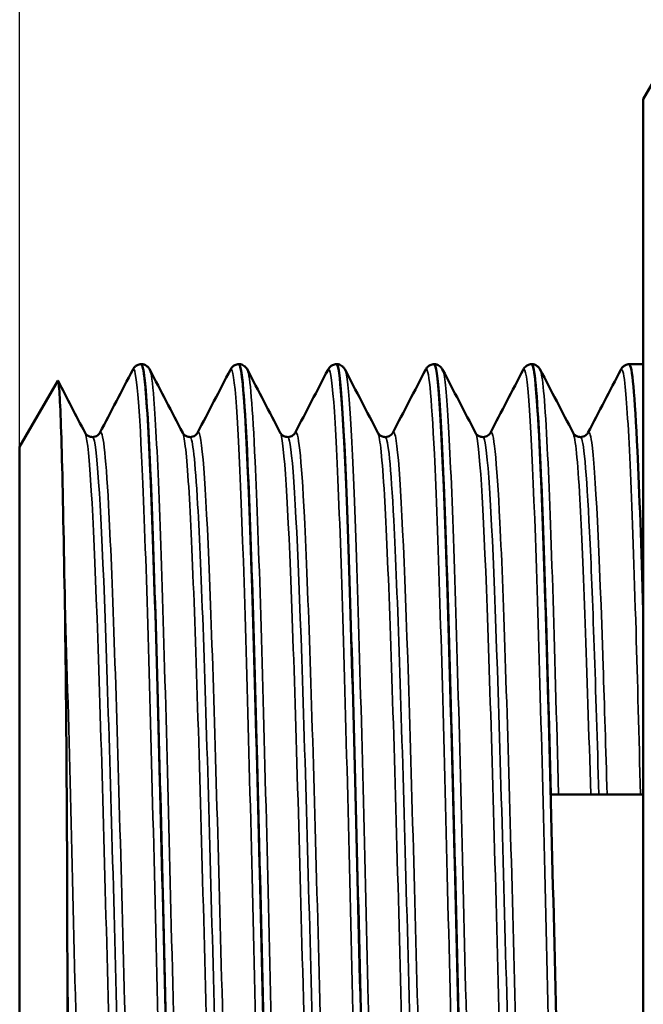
# Model space of a CAD drawing. Header units: millimetres. Extents: x 0 to 698, y -67 to 297.
# Tile 6 of 17: x 55 to 66, y 133 to 151. Entities that reach past the tile are written whole.
import ezdxf

# ---------------------------------------------------------------- set-up
doc = ezdxf.new("R2010")
doc.units = ezdxf.units.MM
for name, color, linetype, lineweight in [('Видимые тонкие (ГОСТ)', 7, 'Continuous', 35), ('Видимый контур (ГОСТ)', 7, 'Continuous', 50), ('Размер (ГОСТ)', 7, 'Continuous', 25)]:
    doc.layers.add(name, color=color, linetype=linetype, lineweight=lineweight)
doc.styles.add('Обычный текст (ГОСТ)', font='GOST Common Italic.ttf')
doc.dimstyles.new('Обычный (ГОСТ)', dxfattribs={"dimtxt": 3.5, "dimasz": 3.5, "dimexe": 1, "dimexo": 0, "dimgap": 0.5, "dimtad": 1, "dimrnd": 1e-08, "dimtxsty": 'Обычный текст (ГОСТ)', "dimblk": 'Filled-1', "dimcen": 0.09, "dimdle": 15, "dimclrd": 256, "dimclre": 256, "dimclrt": 256, "dimazin": 2, "dimtfac": 0.714286, "dimtdec": 3, "dimtmove": 0, "dimatfit": 3, "dimfxl": 1, "dimtolj": 1, "dimlwd": 25, "dimlwe": 25, "dimarcsym": 0})

# ---------------------------------------------------------------- blocks, each defined once
blk = doc.blocks.new('Filled-1')
at = {"color": 0}
for p, q in [((0, 0), (-1, 0.1429)), ((-1, 0.1429), (-1, -0.1429)), ((-1, 0), (0, 0)), ((-1, -0.1429), (0, 0))]:
    blk.add_line(p, q, dxfattribs=at)
at = {"color": 0, "flags": 128}
blk.add_lwpolyline([(-1, -0.1429), (0, 0), (-1, 0.1429), (-1, -0.1429)], dxfattribs=at)
at = {"color": 0}
blk.add_solid([(-1, -0.1429), (0, 0), (-1, 0.1429), (-1, -0.1429)], dxfattribs=at)
blk = doc.blocks.new('*D13')
at = {"layer": 'Defpoints', "color": 0, "linetype": 'Continuous', "transparency": 16777216}
for p in [(86.462, 164.658), (86.462, 145.894), (54.962, 142.996)]:
    blk.add_point(p, dxfattribs=at)
at = {"layer": 'Размер (ГОСТ)', "linetype": 'Continuous', "lineweight": 25, "transparency": 16777216}
for p, q in [((54.962, 142.996), (54.962, 165.658)), ((86.462, 145.894), (86.462, 165.658)), ((58.462, 164.658), (82.962, 164.658))]:
    blk.add_line(p, q, dxfattribs=at)
at = {"layer": 'Размер (ГОСТ)', "linetype": 'Continuous', "lineweight": 25, "transparency": 16777216, "xscale": 3.5, "yscale": 3.5, "zscale": 3.5, "rotation": 180}
blk.add_blockref('Filled-1', (54.962, 164.658), dxfattribs=at)
at = {"layer": 'Размер (ГОСТ)', "linetype": 'Continuous', "lineweight": 25, "transparency": 16777216, "xscale": 3.5, "yscale": 3.5, "zscale": 3.5}
blk.add_blockref('Filled-1', (86.462, 164.658), dxfattribs=at)
at = {"layer": 'Размер (ГОСТ)', "linetype": 'Continuous', "lineweight": 25, "transparency": 16777216, "insert": (66.674, 169.358), "char_height": 3.5, "attachment_point": 1, "style": 'Обычный текст (ГОСТ)'}
blk.add_mtext('\\A1;31,5', dxfattribs=at)

msp = doc.modelspace()

# ---------------------------------------------------------------- linework, layer by layer
at = {"layer": 'Видимые тонкие (ГОСТ)'}
for points, knots in [([(57.048, 144.415), (57.11, 144.528), (57.172, 143.784), (57.234, 142.312), (57.303, 140.683), (57.371, 138.176), (57.44, 135.393), (57.509, 132.612), (57.578, 129.58), (57.646, 127.025), (57.715, 124.471), (57.784, 122.415), (57.852, 121.353), (57.884, 120.86), (57.916, 120.583), (57.948, 120.522)], [7.808014, 7.808014, 7.808014, 7.808014, 8.457898, 8.457898, 8.457898, 9.177467, 9.177467, 9.177467, 9.896834, 9.896834, 9.896834, 10.616005, 10.616005, 10.616005, 10.949606, 10.949606, 10.949606, 10.949606]), ([(60.648, 144.407), (60.683, 144.474), (60.718, 144.28), (60.753, 143.82), (60.822, 142.914), (60.891, 140.985), (60.96, 138.5), (61.028, 136.015), (61.097, 132.997), (61.166, 130.174), (61.235, 127.352), (61.304, 124.749), (61.373, 122.993), (61.431, 121.504), (61.49, 120.635), (61.548, 120.516)], [20.374384, 20.374384, 20.374384, 20.374384, 20.740481, 20.740481, 20.740481, 21.462421, 21.462421, 21.462421, 22.183864, 22.183864, 22.183864, 22.904827, 22.904827, 22.904827, 23.515977, 23.515977, 23.515977, 23.515977]), ([(62.448, 144.412), (62.502, 144.509), (62.556, 143.972), (62.609, 142.858), (62.678, 141.44), (62.747, 139.098), (62.815, 136.393), (62.884, 133.689), (62.952, 130.646), (63.021, 127.991), (63.091, 125.256), (63.162, 122.959), (63.233, 121.681), (63.271, 120.987), (63.31, 120.597), (63.348, 120.522)], [26.65757, 26.65757, 26.65757, 26.65757, 27.221629, 27.221629, 27.221629, 27.939778, 27.939778, 27.939778, 28.6576, 28.6576, 28.6576, 29.397227, 29.397227, 29.397227, 29.799162, 29.799162, 29.799162, 29.799162]), ([(66.048, 144.409), (66.073, 144.458), (66.097, 144.377), (66.122, 144.16), (66.191, 143.555), (66.259, 141.902), (66.328, 139.598), (66.355, 138.68), (66.383, 137.662), (66.41, 136.588)], [39.22394, 39.22394, 39.22394, 39.22394, 39.482201, 39.482201, 39.482201, 40.201846, 40.201846, 40.201846, 40.488851, 40.488851, 40.488851, 40.488851]), ([(57.362, 144.409), (57.387, 144.363), (57.412, 144.185), (57.437, 143.873), (57.505, 143.01), (57.574, 141.131), (57.642, 138.686), (57.711, 136.24), (57.78, 133.25), (57.848, 130.429), (57.917, 127.608), (57.985, 124.982), (58.054, 123.178), (58.123, 121.348), (58.193, 120.383), (58.262, 120.514)], [14.183135, 14.183135, 14.183135, 14.183135, 14.44309, 14.44309, 14.44309, 15.161125, 15.161125, 15.161125, 15.878997, 15.878997, 15.878997, 16.596712, 16.596712, 16.596712, 17.324727, 17.324727, 17.324727, 17.324727]), ([(58.848, 144.413), (58.859, 144.436), (58.87, 144.431), (58.882, 144.397), (58.95, 144.192), (59.019, 142.919), (59.087, 140.885), (59.156, 138.852), (59.224, 136.074), (59.293, 133.217), (59.362, 130.36), (59.43, 127.448), (59.499, 125.178), (59.571, 122.793), (59.643, 121.142), (59.715, 120.658), (59.726, 120.583), (59.737, 120.536), (59.748, 120.516)], [14.091199, 14.091199, 14.091199, 14.091199, 14.20907, 14.20907, 14.20907, 14.927159, 14.927159, 14.927159, 15.645084, 15.645084, 15.645084, 16.362849, 16.362849, 16.362849, 17.116874, 17.116874, 17.116874, 17.232792, 17.232792, 17.232792, 17.232792]), ([(59.162, 144.409), (59.21, 144.314), (59.257, 143.739), (59.304, 142.725), (59.373, 141.245), (59.442, 138.844), (59.511, 136.102), (59.58, 133.362), (59.648, 130.305), (59.717, 127.67), (59.786, 125.036), (59.855, 122.847), (59.924, 121.629), (59.97, 120.811), (60.016, 120.436), (60.062, 120.52)], [20.46632, 20.46632, 20.46632, 20.46632, 20.960445, 20.960445, 20.960445, 21.682232, 21.682232, 21.682232, 22.403526, 22.403526, 22.403526, 23.124347, 23.124347, 23.124347, 23.607913, 23.607913, 23.607913, 23.607913]), ([(60.962, 144.415), (61.028, 144.286), (61.094, 143.176), (61.16, 141.325), (61.229, 139.4), (61.297, 136.692), (61.366, 133.848), (61.434, 131.005), (61.503, 128.051), (61.572, 125.691), (61.641, 123.305), (61.71, 121.549), (61.78, 120.853), (61.807, 120.576), (61.835, 120.467), (61.862, 120.522)], [26.749505, 26.749505, 26.749505, 26.749505, 27.44042, 27.44042, 27.44042, 28.158467, 28.158467, 28.158467, 28.876193, 28.876193, 28.876193, 29.602159, 29.602159, 29.602159, 29.891098, 29.891098, 29.891098, 29.891098]), ([(62.762, 144.411), (62.779, 144.381), (62.796, 144.289), (62.813, 144.133), (62.882, 143.5), (62.95, 141.825), (63.019, 139.508), (63.087, 137.193), (63.156, 134.258), (63.225, 131.406), (63.294, 128.503), (63.364, 125.713), (63.434, 123.723), (63.503, 121.756), (63.572, 120.59), (63.641, 120.506), (63.648, 120.498), (63.655, 120.501), (63.662, 120.515)], [33.032691, 33.032691, 33.032691, 33.032691, 33.209283, 33.209283, 33.209283, 33.928067, 33.928067, 33.928067, 34.646149, 34.646149, 34.646149, 35.376835, 35.376835, 35.376835, 36.099284, 36.099284, 36.099284, 36.174283, 36.174283, 36.174283, 36.174283]), ([(64.248, 144.415), (64.254, 144.427), (64.26, 144.431), (64.267, 144.426), (64.335, 144.372), (64.404, 143.245), (64.472, 141.315), (64.541, 139.388), (64.61, 136.677), (64.678, 133.832), (64.747, 130.989), (64.815, 128.036), (64.884, 125.679), (64.953, 123.304), (65.022, 121.556), (65.091, 120.857), (65.11, 120.666), (65.129, 120.554), (65.148, 120.519)], [32.940755, 32.940755, 32.940755, 32.940755, 33.005741, 33.005741, 33.005741, 33.724738, 33.724738, 33.724738, 34.443011, 34.443011, 34.443011, 35.160636, 35.160636, 35.160636, 35.88373, 35.88373, 35.88373, 36.082348, 36.082348, 36.082348, 36.082348]), ([(64.562, 144.406), (64.603, 144.326), (64.644, 143.887), (64.685, 143.106), (64.756, 141.749), (64.827, 139.374), (64.898, 136.588)], [39.315876, 39.315876, 39.315876, 39.315876, 39.744551, 39.744551, 39.744551, 40.488851, 40.488851, 40.488851, 40.488851]), ([(56.168, 143.252), (56.171, 143.247), (56.174, 143.24), (56.177, 143.231), (56.248, 143.015), (56.318, 141.78), (56.389, 139.837), (56.459, 137.895), (56.53, 135.264), (56.6, 132.606), (56.671, 129.95), (56.741, 127.293), (56.812, 125.303), (56.882, 123.315), (56.952, 122.013), (57.023, 121.726), (57.038, 121.664), (57.053, 121.65), (57.068, 121.681)], [7.904885, 7.904885, 7.904885, 7.904885, 7.935209, 7.935209, 7.935209, 8.673544, 8.673544, 8.673544, 9.411664, 9.411664, 9.411664, 10.149573, 10.149573, 10.149573, 10.887276, 10.887276, 10.887276, 11.046478, 11.046478, 11.046478, 11.046478]), ([(56.442, 143.248), (56.495, 143.343), (56.548, 142.887), (56.601, 141.921), (56.671, 140.636), (56.742, 138.462), (56.812, 135.946), (56.883, 133.43), (56.953, 130.597), (57.024, 128.16), (57.094, 125.724), (57.165, 123.706), (57.235, 122.616), (57.271, 122.065), (57.306, 121.754), (57.342, 121.685)], [7.803078, 7.803078, 7.803078, 7.803078, 8.358468, 8.358468, 8.358468, 9.096679, 9.096679, 9.096679, 9.834677, 9.834677, 9.834677, 10.572468, 10.572468, 10.572468, 10.944671, 10.944671, 10.944671, 10.944671]), ([(57.968, 143.244), (58.005, 143.173), (58.042, 142.842), (58.079, 142.257), (58.149, 141.138), (58.219, 139.101), (58.29, 136.656), (58.36, 134.212), (58.43, 131.385), (58.501, 128.884), (58.574, 126.289), (58.647, 124.072), (58.72, 122.829), (58.769, 121.983), (58.819, 121.593), (58.868, 121.683)], [14.188071, 14.188071, 14.188071, 14.188071, 14.572889, 14.572889, 14.572889, 15.309466, 15.309466, 15.309466, 16.045874, 16.045874, 16.045874, 16.809804, 16.809804, 16.809804, 17.329663, 17.329663, 17.329663, 17.329663]), ([(58.242, 143.248), (58.258, 143.282), (58.275, 143.262), (58.291, 143.187), (58.361, 142.866), (58.432, 141.535), (58.502, 139.529), (58.572, 137.523), (58.643, 134.86), (58.713, 132.209), (58.787, 129.424), (58.861, 126.682), (58.935, 124.736), (59.004, 122.918), (59.073, 121.812), (59.142, 121.677)], [14.086263, 14.086263, 14.086263, 14.086263, 14.258483, 14.258483, 14.258483, 14.995135, 14.995135, 14.995135, 15.731614, 15.731614, 15.731614, 16.505365, 16.505365, 16.505365, 17.227856, 17.227856, 17.227856, 17.227856]), ([(59.768, 143.252), (59.773, 143.243), (59.778, 143.229), (59.783, 143.21), (59.854, 142.939), (59.925, 141.643), (59.995, 139.652), (60.066, 137.662), (60.137, 134.998), (60.207, 132.332), (60.278, 129.669), (60.349, 127.031), (60.419, 125.086), (60.49, 123.142), (60.561, 121.909), (60.631, 121.697), (60.644, 121.66), (60.656, 121.654), (60.668, 121.68)], [20.471256, 20.471256, 20.471256, 20.471256, 20.522384, 20.522384, 20.522384, 21.263157, 21.263157, 21.263157, 22.0034, 22.0034, 22.0034, 22.743133, 22.743133, 22.743133, 23.482378, 23.482378, 23.482378, 23.612849, 23.612849, 23.612849, 23.612849]), ([(60.042, 143.249), (60.099, 143.352), (60.156, 142.813), (60.213, 141.7), (60.283, 140.317), (60.354, 138.06), (60.425, 135.501), (60.495, 132.945), (60.566, 130.111), (60.637, 127.718), (60.707, 125.327), (60.778, 123.398), (60.848, 122.419), (60.88, 121.988), (60.911, 121.744), (60.942, 121.685)], [20.369449, 20.369449, 20.369449, 20.369449, 20.965722, 20.965722, 20.965722, 21.706175, 21.706175, 21.706175, 22.44611, 22.44611, 22.44611, 23.185549, 23.185549, 23.185549, 23.511041, 23.511041, 23.511041, 23.511041]), ([(61.568, 143.245), (61.608, 143.166), (61.648, 142.782), (61.688, 142.103), (61.758, 140.905), (61.829, 138.804), (61.899, 136.326), (61.97, 133.85), (62.04, 131.022), (62.11, 128.55), (62.181, 126.055), (62.252, 123.948), (62.323, 122.768), (62.372, 121.963), (62.42, 121.595), (62.468, 121.683)], [26.754441, 26.754441, 26.754441, 26.754441, 27.172003, 27.172003, 27.172003, 27.908751, 27.908751, 27.908751, 28.645155, 28.645155, 28.645155, 29.388915, 29.388915, 29.388915, 29.896034, 29.896034, 29.896034, 29.896034]), ([(61.842, 143.247), (61.863, 143.29), (61.884, 143.244), (61.906, 143.106), (61.976, 142.651), (62.046, 141.193), (62.117, 139.1), (62.187, 137.007), (62.257, 134.299), (62.328, 131.654), (62.4, 128.929), (62.473, 126.301), (62.545, 124.465), (62.611, 122.805), (62.676, 121.808), (62.742, 121.678)], [26.652634, 26.652634, 26.652634, 26.652634, 26.876017, 26.876017, 26.876017, 27.612909, 27.612909, 27.612909, 28.349449, 28.349449, 28.349449, 29.108336, 29.108336, 29.108336, 29.794227, 29.794227, 29.794227, 29.794227]), ([(63.368, 143.252), (63.374, 143.243), (63.379, 143.228), (63.384, 143.208), (63.454, 142.933), (63.525, 141.643), (63.595, 139.664), (63.665, 137.686), (63.736, 135.038), (63.806, 132.386), (63.877, 129.708), (63.948, 127.051), (64.019, 125.093), (64.09, 123.142), (64.161, 121.905), (64.231, 121.696), (64.244, 121.66), (64.256, 121.655), (64.268, 121.68)], [33.037627, 33.037627, 33.037627, 33.037627, 33.090586, 33.090586, 33.090586, 33.828089, 33.828089, 33.828089, 34.564841, 34.564841, 34.564841, 35.308613, 35.308613, 35.308613, 36.049955, 36.049955, 36.049955, 36.179219, 36.179219, 36.179219, 36.179219]), ([(63.642, 143.25), (63.7, 143.356), (63.759, 142.779), (63.818, 141.599), (63.888, 140.182), (63.958, 137.91), (64.029, 135.353), (64.099, 132.798), (64.169, 129.984), (64.24, 127.615), (64.311, 125.227), (64.381, 123.315), (64.452, 122.367), (64.482, 121.968), (64.512, 121.741), (64.542, 121.685)], [32.935819, 32.935819, 32.935819, 32.935819, 33.549812, 33.549812, 33.549812, 34.286838, 34.286838, 34.286838, 35.023163, 35.023163, 35.023163, 35.765397, 35.765397, 35.765397, 36.077412, 36.077412, 36.077412, 36.077412]), ([(65.168, 143.244), (65.21, 143.163), (65.251, 142.752), (65.292, 142.028), (65.359, 140.863), (65.425, 138.9), (65.492, 136.588)], [39.320812, 39.320812, 39.320812, 39.320812, 39.753535, 39.753535, 39.753535, 40.449065, 40.449065, 40.449065, 40.449065]), ([(65.442, 143.246), (65.465, 143.292), (65.487, 143.237), (65.51, 143.076), (65.581, 142.578), (65.651, 141.077), (65.722, 138.95), (65.746, 138.224), (65.77, 137.428), (65.794, 136.588)], [39.219005, 39.219005, 39.219005, 39.219005, 39.45818, 39.45818, 39.45818, 40.196668, 40.196668, 40.196668, 40.449065, 40.449065, 40.449065, 40.449065]), ([(56.305, 143.172), (56.316, 143.174), (56.328, 143.15), (56.339, 143.101), (56.409, 142.79), (56.48, 141.469), (56.551, 139.472), (56.621, 137.475), (56.692, 134.821), (56.763, 132.181), (56.833, 129.542), (56.904, 126.943), (56.975, 125.04), (57.045, 123.138), (57.116, 121.951), (57.186, 121.778), (57.193, 121.763), (57.199, 121.755), (57.205, 121.756)], [7.853982, 7.853982, 7.853982, 7.853982, 7.9717, 7.9717, 7.9717, 8.7116, 8.7116, 8.7116, 9.451285, 9.451285, 9.451285, 10.190757, 10.190757, 10.190757, 10.930024, 10.930024, 10.930024, 10.995574, 10.995574, 10.995574, 10.995574]), ([(58.105, 143.168), (58.152, 143.164), (58.198, 142.745), (58.244, 141.933), (58.315, 140.702), (58.385, 138.579), (58.456, 136.101), (58.526, 133.623), (58.597, 130.812), (58.667, 128.377), (58.74, 125.862), (58.813, 123.774), (58.886, 122.672), (58.925, 122.07), (58.965, 121.765), (59.005, 121.763)], [14.137167, 14.137167, 14.137167, 14.137167, 14.623447, 14.623447, 14.623447, 15.361585, 15.361585, 15.361585, 16.099552, 16.099552, 16.099552, 16.861805, 16.861805, 16.861805, 17.27876, 17.27876, 17.27876, 17.27876]), ([(59.905, 143.171), (59.921, 143.173), (59.936, 143.128), (59.951, 143.035), (60.022, 142.608), (60.093, 141.171), (60.164, 139.088), (60.235, 137.007), (60.306, 134.303), (60.377, 131.662), (60.447, 129.023), (60.518, 126.474), (60.589, 124.661), (60.66, 122.85), (60.73, 121.792), (60.801, 121.756), (60.802, 121.755), (60.804, 121.755), (60.805, 121.755)], [20.420352, 20.420352, 20.420352, 20.420352, 20.582086, 20.582086, 20.582086, 21.324397, 21.324397, 21.324397, 22.066177, 22.066177, 22.066177, 22.807447, 22.807447, 22.807447, 23.548228, 23.548228, 23.548228, 23.561945, 23.561945, 23.561945, 23.561945]), ([(61.705, 143.17), (61.757, 143.164), (61.809, 142.638), (61.86, 141.64), (61.931, 140.28), (62.001, 138.058), (62.072, 135.533), (62.142, 133.009), (62.213, 130.206), (62.283, 127.831), (62.354, 125.433), (62.426, 123.494), (62.497, 122.512), (62.533, 122.013), (62.569, 121.763), (62.605, 121.763)], [26.703538, 26.703538, 26.703538, 26.703538, 27.245535, 27.245535, 27.245535, 27.983821, 27.983821, 27.983821, 28.721763, 28.721763, 28.721763, 29.466977, 29.466977, 29.466977, 29.84513, 29.84513, 29.84513, 29.84513]), ([(63.505, 143.17), (63.523, 143.172), (63.541, 143.111), (63.559, 142.983), (63.63, 142.487), (63.7, 140.995), (63.771, 138.883), (63.842, 136.773), (63.912, 134.065), (63.983, 131.442), (64.054, 128.794), (64.125, 126.258), (64.196, 124.484), (64.266, 122.746), (64.335, 121.756), (64.405, 121.755)], [32.986723, 32.986723, 32.986723, 32.986723, 33.175983, 33.175983, 33.175983, 33.914969, 33.914969, 33.914969, 34.653211, 34.653211, 34.653211, 35.398264, 35.398264, 35.398264, 36.128316, 36.128316, 36.128316, 36.128316]), ([(65.305, 143.171), (65.36, 143.164), (65.416, 142.559), (65.471, 141.425), (65.528, 140.26), (65.585, 138.55), (65.642, 136.588)], [39.269908, 39.269908, 39.269908, 39.269908, 39.849551, 39.849551, 39.849551, 40.445525, 40.445525, 40.445525, 40.445525]), ([(55.789, 140.464), (55.858, 138.33), (55.927, 135.488), (55.995, 132.619), (56.064, 129.751), (56.133, 126.881), (56.202, 124.699), (56.27, 122.518), (56.339, 121.042), (56.408, 120.627), (56.426, 120.517), (56.444, 120.482), (56.462, 120.519)], [8.692404, 8.692404, 8.692404, 8.692404, 9.411907, 9.411907, 9.411907, 10.13121, 10.13121, 10.13121, 10.850317, 10.850317, 10.850317, 11.041542, 11.041542, 11.041542, 11.041542])]:
    msp.add_open_spline(points, degree=3, knots=knots, dxfattribs=at)
at = {"layer": 'Видимый контур (ГОСТ)'}
for p, q in [((66.462, 149.401), (67.221, 150.715)), ((66.462, 149.401), (66.462, 115.528)), ((57.206, 144.52), (57.205, 144.52)), ((59.006, 144.52), (59.005, 144.52)), ((60.806, 144.52), (60.805, 144.52)), ((62.606, 144.52), (62.605, 144.52)), ((64.406, 144.52), (64.405, 144.52)), ((66.462, 144.52), (66.205, 144.52)), ((54.962, 142.996), (55.663, 144.209)), ((54.962, 142.996), (54.962, 121.934)), ((66.462, 136.588), (64.756, 136.588)), ((55.842, 132.988), (55.842, 133.025))]:
    msp.add_line(p, q, dxfattribs=at)
for points, knots in [([(57.048, 144.416), (57.055, 144.43), (57.065, 144.448), (57.098, 144.479), (57.113, 144.491), (57.152, 144.511), (57.178, 144.519), (57.204, 144.52)], [0, 0, 0, 0, 0.02794553, 0.02794553, 0.0424918, 0.0424918, 0.05756434, 0.05756434, 0.05756434, 0.05756434]), ([(57.204, 144.512), (57.231, 144.515), (57.258, 144.365), (57.284, 144.058), (57.353, 143.268), (57.421, 141.443), (57.49, 139.021), (57.558, 136.6), (57.627, 133.603), (57.696, 130.747), (57.764, 127.892), (57.833, 125.203), (57.901, 123.323), (57.969, 121.463), (58.037, 120.411), (58.105, 120.41)], [7.852923, 7.852923, 7.852923, 7.852923, 8.131559, 8.131559, 8.131559, 8.849758, 8.849758, 8.849758, 9.567757, 9.567757, 9.567757, 10.28556, 10.28556, 10.28556, 10.995574, 10.995574, 10.995574, 10.995574]), ([(57.206, 144.52), (57.242, 144.518), (57.276, 144.504), (57.32, 144.474), (57.333, 144.459), (57.352, 144.435), (57.358, 144.425), (57.362, 144.416)], [0, 0, 0, 0, 0.02071779, 0.02071779, 0.03994268, 0.03994268, 0.05753617, 0.05753617, 0.05753617, 0.05753617]), ([(58.106, 120.414), (58.053, 120.418), (58.001, 121.031), (57.948, 122.189), (57.879, 123.697), (57.811, 126.115), (57.742, 128.867), (57.674, 131.616), (57.605, 134.674), (57.537, 137.311), (57.466, 140.032), (57.396, 142.279), (57.325, 143.484), (57.285, 144.164), (57.245, 144.51), (57.206, 144.512)], [-17.279818, -17.279818, -17.279818, -17.279818, -16.728537, -16.728537, -16.728537, -16.011052, -16.011052, -16.011052, -15.294273, -15.294273, -15.294273, -14.55477, -14.55477, -14.55477, -14.137167, -14.137167, -14.137167, -14.137167]), ([(58.848, 144.416), (58.855, 144.43), (58.865, 144.448), (58.898, 144.479), (58.913, 144.491), (58.952, 144.511), (58.978, 144.519), (59.004, 144.52)], [0, 0, 0, 0, 0.02794553, 0.02794553, 0.0424918, 0.0424918, 0.05756434, 0.05756434, 0.05756434, 0.05756434]), ([(59.004, 144.513), (59.048, 144.511), (59.091, 144.106), (59.134, 143.313), (59.202, 142.057), (59.271, 139.84), (59.339, 137.191), (59.408, 134.543), (59.476, 131.485), (59.544, 128.747), (59.613, 126.009), (59.681, 123.614), (59.75, 122.131), (59.801, 121.012), (59.853, 120.421), (59.905, 120.415)], [14.136109, 14.136109, 14.136109, 14.136109, 14.58852, 14.58852, 14.58852, 15.305081, 15.305081, 15.305081, 16.021483, 16.021483, 16.021483, 16.737731, 16.737731, 16.737731, 17.27876, 17.27876, 17.27876, 17.27876]), ([(59.006, 144.52), (59.042, 144.518), (59.076, 144.504), (59.12, 144.474), (59.133, 144.459), (59.152, 144.435), (59.158, 144.425), (59.162, 144.416)], [0, 0, 0, 0, 0.02071779, 0.02071779, 0.03994268, 0.03994268, 0.05753617, 0.05753617, 0.05753617, 0.05753617]), ([(59.906, 120.418), (59.872, 120.416), (59.838, 120.661), (59.805, 121.151), (59.736, 122.146), (59.668, 124.145), (59.599, 126.672), (59.531, 129.198), (59.462, 132.229), (59.394, 135.042), (59.325, 137.854), (59.257, 140.425), (59.189, 142.142), (59.128, 143.673), (59.067, 144.512), (59.006, 144.518)], [-23.563003, -23.563003, -23.563003, -23.563003, -23.20943, -23.20943, -23.20943, -22.492382, -22.492382, -22.492382, -21.775673, -21.775673, -21.775673, -21.059286, -21.059286, -21.059286, -20.420352, -20.420352, -20.420352, -20.420352]), ([(60.648, 144.416), (60.655, 144.43), (60.665, 144.448), (60.698, 144.479), (60.713, 144.491), (60.752, 144.511), (60.778, 144.519), (60.804, 144.52)], [0, 0, 0, 0, 0.02794553, 0.02794553, 0.0424918, 0.0424918, 0.05756434, 0.05756434, 0.05756434, 0.05756434]), ([(60.804, 144.519), (60.867, 144.517), (60.93, 143.622), (60.993, 142.003), (61.062, 140.233), (61.131, 137.613), (61.199, 134.773), (61.268, 131.935), (61.337, 128.901), (61.406, 126.402), (61.474, 123.904), (61.543, 121.961), (61.612, 121.039), (61.643, 120.623), (61.674, 120.417), (61.705, 120.418)], [20.419294, 20.419294, 20.419294, 20.419294, 21.078391, 21.078391, 21.078391, 21.798501, 21.798501, 21.798501, 22.518132, 22.518132, 22.518132, 23.237304, 23.237304, 23.237304, 23.561945, 23.561945, 23.561945, 23.561945]), ([(60.806, 144.52), (60.842, 144.518), (60.876, 144.504), (60.92, 144.474), (60.933, 144.459), (60.952, 144.435), (60.958, 144.425), (60.962, 144.416)], [0, 0, 0, 0, 0.02071779, 0.02071779, 0.03994268, 0.03994268, 0.05753617, 0.05753617, 0.05753617, 0.05753617]), ([(61.706, 120.414), (61.69, 120.411), (61.674, 120.463), (61.659, 120.571), (61.59, 121.044), (61.521, 122.587), (61.452, 124.829), (61.383, 127.069), (61.314, 129.987), (61.246, 132.88), (61.177, 135.772), (61.108, 138.613), (61.039, 140.721), (60.971, 142.828), (60.902, 144.184), (60.833, 144.463), (60.824, 144.501), (60.815, 144.519), (60.806, 144.518)], [-29.846188, -29.846188, -29.846188, -29.846188, -29.681271, -29.681271, -29.681271, -28.960312, -28.960312, -28.960312, -28.239864, -28.239864, -28.239864, -27.519909, -27.519909, -27.519909, -26.800426, -26.800426, -26.800426, -26.703538, -26.703538, -26.703538, -26.703538]), ([(62.448, 144.416), (62.455, 144.43), (62.465, 144.448), (62.498, 144.479), (62.513, 144.491), (62.552, 144.511), (62.578, 144.519), (62.604, 144.52)], [0, 0, 0, 0, 0.02794553, 0.02794553, 0.0424918, 0.0424918, 0.05756434, 0.05756434, 0.05756434, 0.05756434]), ([(62.604, 144.517), (62.616, 144.519), (62.628, 144.49), (62.64, 144.428), (62.708, 144.074), (62.777, 142.654), (62.845, 140.509), (62.914, 138.365), (62.982, 135.513), (63.051, 132.635), (63.122, 129.644), (63.193, 126.652), (63.264, 124.424), (63.333, 122.261), (63.402, 120.836), (63.471, 120.494), (63.482, 120.438), (63.493, 120.411), (63.505, 120.412)], [26.702479, 26.702479, 26.702479, 26.702479, 26.826939, 26.826939, 26.826939, 27.543754, 27.543754, 27.543754, 28.260241, 28.260241, 28.260241, 29.004564, 29.004564, 29.004564, 29.727065, 29.727065, 29.727065, 29.84513, 29.84513, 29.84513, 29.84513]), ([(62.606, 144.52), (62.642, 144.518), (62.676, 144.504), (62.72, 144.474), (62.733, 144.459), (62.752, 144.435), (62.758, 144.425), (62.762, 144.416)], [0, 0, 0, 0, 0.02071779, 0.02071779, 0.03994268, 0.03994268, 0.05753617, 0.05753617, 0.05753617, 0.05753617]), ([(63.506, 120.41), (63.443, 120.413), (63.38, 121.308), (63.317, 122.929), (63.249, 124.691), (63.18, 127.295), (63.112, 130.12), (63.043, 132.944), (62.975, 135.965), (62.906, 138.462), (62.838, 140.959), (62.77, 142.912), (62.701, 143.855), (62.669, 144.294), (62.637, 144.512), (62.606, 144.51)], [-36.129374, -36.129374, -36.129374, -36.129374, -35.469971, -35.469971, -35.469971, -34.753294, -34.753294, -34.753294, -34.036779, -34.036779, -34.036779, -33.320421, -33.320421, -33.320421, -32.986723, -32.986723, -32.986723, -32.986723]), ([(64.248, 144.416), (64.255, 144.43), (64.265, 144.448), (64.298, 144.479), (64.313, 144.491), (64.352, 144.511), (64.378, 144.519), (64.404, 144.52)], [0, 0, 0, 0, 0.02794553, 0.02794553, 0.0424918, 0.0424918, 0.05756434, 0.05756434, 0.05756434, 0.05756434]), ([(64.404, 144.512), (64.437, 144.514), (64.469, 144.29), (64.501, 143.839), (64.57, 142.884), (64.638, 140.92), (64.707, 138.414), (64.775, 135.911), (64.844, 132.888), (64.912, 130.067), (64.981, 127.224), (65.05, 124.611), (65.119, 122.858), (65.181, 121.283), (65.243, 120.416), (65.305, 120.411)], [32.985665, 32.985665, 32.985665, 32.985665, 33.324415, 33.324415, 33.324415, 34.041395, 34.041395, 34.041395, 34.757721, 34.757721, 34.757721, 35.479685, 35.479685, 35.479685, 36.128316, 36.128316, 36.128316, 36.128316]), ([(64.406, 144.52), (64.442, 144.518), (64.476, 144.504), (64.52, 144.474), (64.533, 144.459), (64.552, 144.435), (64.558, 144.425), (64.562, 144.416)], [0, 0, 0, 0, 0.02071779, 0.02071779, 0.03994268, 0.03994268, 0.05753617, 0.05753617, 0.05753617, 0.05753617]), ([(64.756, 136.588), (64.687, 139.299), (64.618, 141.629), (64.55, 143.022), (64.502, 143.999), (64.454, 144.509), (64.406, 144.514)], [-40.491639, -40.491639, -40.491639, -40.491639, -39.773697, -39.773697, -39.773697, -39.269908, -39.269908, -39.269908, -39.269908]), ([(66.048, 144.416), (66.055, 144.43), (66.065, 144.448), (66.098, 144.479), (66.113, 144.491), (66.152, 144.511), (66.178, 144.519), (66.204, 144.52)], [0, 0, 0, 0, 0.02794553, 0.02794553, 0.0424918, 0.0424918, 0.05756434, 0.05756434, 0.05756434, 0.05756434]), ([(66.204, 144.515), (66.254, 144.511), (66.304, 143.963), (66.354, 142.915), (66.39, 142.159), (66.426, 141.151), (66.462, 139.963)], [39.2688499, 39.2688499, 39.2688499, 39.2688499, 39.7917906, 39.7917906, 39.7917906, 40.1693987, 40.1693987, 40.1693987, 40.1693987]), ([(55.663, 144.209), (55.666, 144.215), (55.669, 144.213), (55.692, 144.146), (55.711, 143.787), (55.75, 142.508), (55.77, 141.594), (55.789, 140.464)], [-0.9974108, -0.9974108, -0.9974108, -0.9974108, -0.9268748, -0.9268748, -0.4653795, -0.4653795, 0, 0, 0, 0]), ([(56.168, 143.252), (56.172, 143.247), (56.177, 143.235), (56.204, 143.209), (56.218, 143.199), (56.255, 143.181), (56.28, 143.175), (56.305, 143.175)], [0, 0, 0, 0, 0.02797932, 0.02797932, 0.04266937, 0.04266937, 0.05791377, 0.05791377, 0.05791377, 0.05791377]), ([(56.305, 143.175), (56.341, 143.175), (56.375, 143.188), (56.414, 143.215), (56.424, 143.227), (56.437, 143.243), (56.44, 143.249), (56.442, 143.252)], [0, 0, 0, 0, 0.02158942, 0.02158942, 0.04031262, 0.04031262, 0.05788979, 0.05788979, 0.05788979, 0.05788979]), ([(57.968, 143.252), (57.972, 143.247), (57.977, 143.235), (58.004, 143.209), (58.018, 143.199), (58.055, 143.181), (58.08, 143.175), (58.105, 143.175)], [0, 0, 0, 0, 0.02797932, 0.02797932, 0.04266937, 0.04266937, 0.05791377, 0.05791377, 0.05791377, 0.05791377]), ([(58.105, 143.175), (58.141, 143.175), (58.175, 143.188), (58.214, 143.215), (58.224, 143.227), (58.237, 143.243), (58.24, 143.249), (58.242, 143.252)], [0, 0, 0, 0, 0.02158942, 0.02158942, 0.04031262, 0.04031262, 0.05788979, 0.05788979, 0.05788979, 0.05788979]), ([(59.768, 143.252), (59.772, 143.247), (59.777, 143.235), (59.804, 143.209), (59.818, 143.199), (59.855, 143.181), (59.88, 143.175), (59.905, 143.175)], [0, 0, 0, 0, 0.02797932, 0.02797932, 0.04266937, 0.04266937, 0.05791377, 0.05791377, 0.05791377, 0.05791377]), ([(59.905, 143.175), (59.941, 143.175), (59.975, 143.188), (60.014, 143.215), (60.024, 143.227), (60.037, 143.243), (60.04, 143.249), (60.042, 143.252)], [0, 0, 0, 0, 0.02158942, 0.02158942, 0.04031262, 0.04031262, 0.05788979, 0.05788979, 0.05788979, 0.05788979]), ([(61.568, 143.252), (61.572, 143.247), (61.577, 143.235), (61.604, 143.209), (61.618, 143.199), (61.655, 143.181), (61.68, 143.175), (61.705, 143.175)], [0, 0, 0, 0, 0.02797932, 0.02797932, 0.04266937, 0.04266937, 0.05791377, 0.05791377, 0.05791377, 0.05791377]), ([(61.705, 143.175), (61.741, 143.175), (61.775, 143.188), (61.814, 143.215), (61.824, 143.227), (61.837, 143.243), (61.84, 143.249), (61.842, 143.252)], [0, 0, 0, 0, 0.02158942, 0.02158942, 0.04031262, 0.04031262, 0.05788979, 0.05788979, 0.05788979, 0.05788979]), ([(63.368, 143.252), (63.372, 143.247), (63.377, 143.235), (63.404, 143.209), (63.418, 143.199), (63.455, 143.181), (63.48, 143.175), (63.505, 143.175)], [0, 0, 0, 0, 0.02797932, 0.02797932, 0.04266937, 0.04266937, 0.05791377, 0.05791377, 0.05791377, 0.05791377]), ([(63.505, 143.175), (63.541, 143.175), (63.575, 143.188), (63.614, 143.215), (63.624, 143.227), (63.637, 143.243), (63.64, 143.249), (63.642, 143.252)], [0, 0, 0, 0, 0.02158942, 0.02158942, 0.04031262, 0.04031262, 0.05788979, 0.05788979, 0.05788979, 0.05788979]), ([(65.168, 143.252), (65.172, 143.247), (65.177, 143.235), (65.204, 143.209), (65.218, 143.199), (65.255, 143.181), (65.28, 143.175), (65.305, 143.175)], [0, 0, 0, 0, 0.02797932, 0.02797932, 0.04266937, 0.04266937, 0.05791377, 0.05791377, 0.05791377, 0.05791377]), ([(65.305, 143.175), (65.341, 143.175), (65.375, 143.188), (65.414, 143.215), (65.424, 143.227), (65.437, 143.243), (65.44, 143.249), (65.442, 143.252)], [0, 0, 0, 0, 0.02158942, 0.02158942, 0.04031262, 0.04031262, 0.05788979, 0.05788979, 0.05788979, 0.05788979]), ([(55.789, 140.464), (55.806, 139.474), (55.818, 138.325), (55.836, 135.792), (55.841, 134.419), (55.842, 133.025)], [-0.8260844, -0.8260844, -0.8260844, -0.8260844, -0.418486, -0.418486, 0, 0, 0, 0]), ([(56.306, 120.41), (56.302, 120.41), (56.299, 120.412), (56.296, 120.417), (56.227, 120.517), (56.159, 121.69), (56.09, 123.655), (56.022, 125.622), (55.953, 128.367), (55.885, 131.233), (55.871, 131.828), (55.856, 132.428), (55.842, 133.025)], [-10.996633, -10.996633, -10.996633, -10.996633, -10.960717, -10.960717, -10.960717, -10.244214, -10.244214, -10.244214, -9.527154, -9.527154, -9.527154, -9.37825, -9.37825, -9.37825, -9.37825]), ([(55.842, 132.988), (55.841, 131.361), (55.831, 130.147), (55.814, 129.47), (55.808, 129.335), (55.801, 129.258), (55.799, 129.244), (55.797, 129.233), (55.796, 129.23), (55.795, 129.228), (55.795, 129.228), (55.794, 129.227), (55.794, 129.227), (55.793, 129.227), (55.793, 129.227), (55.793, 129.227), (55.792, 129.227), (55.792, 129.228), (55.792, 129.229), (55.791, 129.231), (55.79, 129.233), (55.789, 129.236)], [-0.08364248, -0.08364248, -0.08364248, -0.08364248, -0.02737551, -0.02737551, -0.00689367, -0.00689367, -0.00316557, -0.00316557, -0.00214908, -0.00214908, -0.00174088, -0.00174088, -0.00151231, -0.00151231, -0.00132587, -0.00132587, -0.00111689, -0.00111689, -0.00079293, -0.00079293, 0, 0, 0, 0]), ([(55.842, 132.988), (55.911, 130.099), (55.98, 127.175), (56.048, 124.92), (56.117, 122.665), (56.186, 121.097), (56.255, 120.594), (56.271, 120.471), (56.288, 120.412), (56.305, 120.414)], [3.098138, 3.098138, 3.098138, 3.098138, 3.817877, 3.817877, 3.817877, 4.537381, 4.537381, 4.537381, 4.712389, 4.712389, 4.712389, 4.712389])]:
    msp.add_open_spline(points, degree=3, knots=knots, dxfattribs=at)
for points in [[(56.442, 143.252), (56.644, 143.64), (56.846, 144.028), (57.048, 144.416)], [(57.362, 144.416), (57.564, 144.028), (57.766, 143.64), (57.968, 143.252)], [(58.242, 143.252), (58.444, 143.64), (58.646, 144.028), (58.848, 144.416)], [(59.162, 144.416), (59.364, 144.028), (59.566, 143.64), (59.768, 143.252)], [(60.042, 143.252), (60.244, 143.64), (60.446, 144.028), (60.648, 144.416)], [(60.962, 144.416), (61.164, 144.028), (61.366, 143.64), (61.568, 143.252)], [(61.842, 143.252), (62.044, 143.64), (62.246, 144.028), (62.448, 144.416)], [(62.762, 144.416), (62.964, 144.028), (63.166, 143.64), (63.368, 143.252)], [(63.642, 143.252), (63.844, 143.64), (64.046, 144.028), (64.248, 144.416)], [(64.562, 144.416), (64.764, 144.028), (64.966, 143.64), (65.168, 143.252)], [(65.442, 143.252), (65.644, 143.64), (65.846, 144.028), (66.048, 144.416)], [(55.67, 144.209), (55.836, 143.89), (56.002, 143.571), (56.168, 143.252)]]:
    msp.add_open_spline(points, degree=3, dxfattribs=at)

# ---------------------------------------------------------------- dimensions: what is measured, and where the dimension line sits
at = {"layer": 'Размер (ГОСТ)', "linetype": 'Continuous', "lineweight": 25}
dim = msp.add_linear_dim(base=(86.462, 164.658), p1=(54.962, 142.996), p2=(86.462, 145.894), dimstyle='Обычный (ГОСТ)', override={"dimgap": 0.5, "dimdec": 2, "dimtol": 0, "dimlim": 0, "dimtp": 0, "dimtm": 0, "dimtdec": 3, "dimtofl": 0, "dimatfit": 1}, dxfattribs=at)
dim.commit()
dim.dimension.update_dxf_attribs({"geometry": '*D13', "text_midpoint": (70.712, 164.658), "dimtype": 160})

doc.saveas('drawing.dxf')
